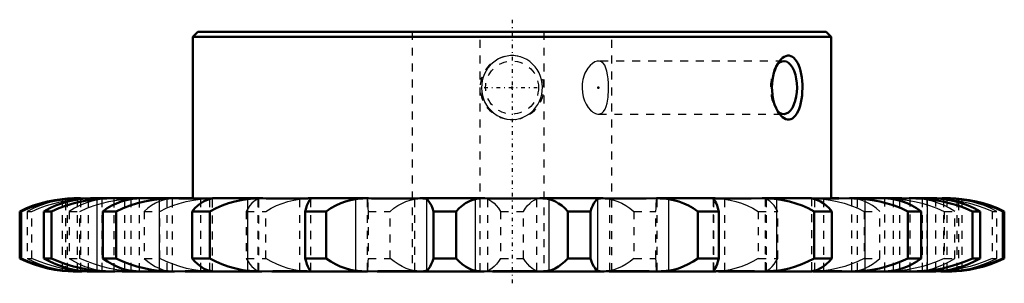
# Model space of a CAD drawing. Header units: millimetres. Extents: x -1 to 416, y -1 to 282.
# Tile 2 of 7: x 67 to 190, y -1 to 32. Entities that reach past the tile are written whole.
import ezdxf

# ---------------------------------------------------------------- set-up
doc = ezdxf.new("R2010")
doc.units = ezdxf.units.MM
doc.linetypes.add('Center', pattern=[1.5, 0.45, -0.5, 0.05, -0.5])
doc.linetypes.add('Dashed', pattern=[2, 1, -1])
for name, color, linetype, lineweight in [('2d ConnectionPoints', 7, 'Continuous', 50), ('AM_4', 3, 'Continuous', 25), ('AM_5', 3, 'Continuous', 25), ('center', 4, 'Center', 25), ('hidden', 3, 'Dashed', 25), ('vis', 1, 'Continuous', 50)]:
    doc.layers.add(name, color=color, linetype=linetype, lineweight=lineweight)

# ---------------------------------------------------------------- blocks, each defined once
blk = doc.blocks.new('1_C_SPB10B23_N_25_0_in_C_SPB10B23_N_25_900')
at = {"layer": 'AM_4'}
for p, q in [((72.26, 9.06), (72.26, 8.67)), ((76.2, 9.06), (76.2, 0.08)), ((83.99, 9.06), (83.99, 0.08)), ((95.07, 9.06), (95.07, 0.08)), ((108.6, 9.06), (108.6, 0.08)), ((117.5, 9.06), (117.5, 0.08)), ((123.58, 9.06), (123.58, 0.08)), ((132.83, 9.06), (132.83, 0.08)), ((138.91, 9.06), (138.91, 0.08)), ((147.81, 9.06), (147.81, 0.08)), ((161.34, 9.06), (161.34, 0.08)), ((172.42, 9.06), (172.42, 0.08)), ((180.21, 9.06), (180.21, 0.08)), ((184.15, 9.06), (184.15, 8.67)), ((72.26, 0.47), (72.26, 0.08)), ((184.15, 0.47), (184.15, 0.08))]:
    blk.add_line(p, q, dxfattribs=at)
at = {"layer": 'AM_5', "linetype": 'Dashed'}
blk.add_arc((128.21, 23.02), 4, 75, 15, dxfattribs=at)
at = {"layer": 'center'}
for p, q in [((128.21, 31.52), (128.21, -1.49)), ((124.72, 23.02), (131.69, 23.02))]:
    blk.add_line(p, q, dxfattribs=at)
at = {"layer": 'hidden'}
for p, q in [((115.71, 30.02), (115.71, 0.02)), ((124.21, 0.02), (124.21, 30.02)), ((132.21, 30.02), (132.21, 0.02)), ((140.71, 0.02), (140.71, 30.02)), ((162.26, 26.35), (139.03, 26.35)), ((161.65, 26.24), (161.3, 25.74)), ((161.3, 20.31), (161.65, 19.81)), ((139.03, 19.7), (162.26, 19.7)), ((71.84, 9.06), (71.84, 0.08)), ((72.26, 8.67), (72.26, 0.47)), ((72.47, 9.06), (72.47, 0.08)), ((73.48, 9.15), (73.21, 9.15)), ((73.75, 9.15), (73.49, 9.15)), ((73.72, 9.06), (73.72, 0.08)), ((73.97, 9.15), (74.06, 9.15)), ((75.42, 9.15), (74.02, 9.15)), ((74.14, 9.06), (74.14, 0.08)), ((79.35, 9.12), (74.36, 9.12)), ((74.79, 9.13), (74.57, 9.12)), ((75.24, 9.15), (74.79, 9.13)), ((74.89, 9.13), (75.05, 9.12)), ((75.13, 0.02), (75.13, 9.12)), ((75.59, 9.15), (75.24, 9.15)), ((76.21, 0.02), (76.21, 9.12)), ((76.82, 9.06), (76.82, 0.08)), ((78.36, 0.02), (78.36, 9.12)), ((79.64, 9.06), (79.64, 0.08)), ((80.45, 9.06), (80.45, 0.08)), ((87.27, 9.12), (80.93, 9.12)), ((81.57, 9.15), (81.21, 9.15)), ((81.53, 0.02), (81.53, 9.12)), ((84.97, 9.06), (84.97, 0.08)), ((85.66, 0.01), (85.66, 9.14)), ((90.52, 9.15), (88.21, 9.15)), ((89.17, 9.06), (89.17, 0.08)), ((90.3, 9.06), (90.3, 0.08)), ((98.23, 9.12), (90.56, 9.12)), ((91.04, 9.15), (90.67, 9.15)), ((90.68, 0), (90.68, 9.15)), ((96.34, 9.06), (96.34, 0.08)), ((96.5, 0.01), (96.5, 9.14)), ((102.81, 9.15), (96.91, 9.15)), ((101.59, 9.06), (101.59, 0.08)), ((102.46, 9.13), (102.27, 9.12)), ((111.41, 9.12), (102.28, 9.12)), ((102.96, 9.06), (102.96, 0.08)), ((103, 0.04), (103, 9.11)), ((110.06, 9.06), (110.06, 0.08)), ((116.84, 9.15), (110.16, 9.15)), ((125.83, 9.12), (115.97, 9.12)), ((115.98, 9.06), (115.98, 0.08)), ((117.31, 9.15), (117.01, 9.15)), ((124.45, 9.15), (124.23, 9.15)), ((131.7, 9.15), (124.76, 9.15)), ((125.13, 9.06), (125.13, 0.08)), ((140.44, 9.12), (130.58, 9.12)), ((131.28, 9.06), (131.28, 0.08)), ((132.18, 9.15), (131.95, 9.15)), ((139.4, 9.15), (139.1, 9.15)), ((146.31, 9.15), (139.57, 9.15)), ((140.43, 9.06), (140.43, 0.08)), ((154.13, 9.12), (145, 9.12)), ((146.35, 9.06), (146.35, 0.08)), ((153.41, 9.11), (153.41, 0.04)), ((153.45, 9.06), (153.45, 0.08)), ((159.56, 9.15), (153.62, 9.15)), ((154.15, 9.12), (154.06, 9.13)), ((154.82, 9.06), (154.82, 0.08)), ((165.85, 9.12), (158.18, 9.12)), ((159.91, 9.14), (159.91, 0.01)), ((160.07, 9.06), (160.07, 0.08)), ((165.74, 9.15), (165.37, 9.15)), ((168.21, 9.15), (165.73, 9.15)), ((165.73, 9.15), (165.73, 0)), ((166.11, 9.06), (166.11, 0.08)), ((167.24, 9.06), (167.24, 0.08)), ((175.48, 9.12), (169.14, 9.12)), ((170.51, 9.15), (169.17, 9.15)), ((170.75, 9.14), (170.75, 0.01)), ((171.44, 9.06), (171.44, 0.08)), ((175.2, 9.15), (174.84, 9.15)), ((174.88, 9.12), (174.88, 0.02)), ((175.96, 9.06), (175.96, 0.08)), ((176.77, 9.06), (176.77, 0.08)), ((178.3, 9.15), (177.04, 9.15)), ((182.06, 9.12), (177.06, 9.12)), ((178.05, 9.12), (178.05, 0.02)), ((179.59, 9.06), (179.59, 0.08)), ((180.2, 9.12), (180.2, 0.02)), ((181.16, 9.15), (180.82, 9.15)), ((181.61, 9.13), (181.16, 9.15)), ((181.28, 9.12), (181.28, 0.02)), ((181.36, 9.12), (181.52, 9.13)), ((182.39, 9.15), (181.44, 9.15)), ((181.85, 9.12), (181.61, 9.13)), ((182.27, 9.06), (182.27, 0.08)), ((182.91, 9.15), (182.66, 9.15)), ((182.69, 9.06), (182.69, 0.08)), ((183.2, 9.15), (182.92, 9.15)), ((183.94, 9.06), (183.94, 0.08)), ((184.15, 8.67), (184.15, 0.47)), ((184.57, 9.06), (184.57, 0.08)), ((67.47, 7.52), (67.47, 1.62)), ((67.47, 7.52), (68.05, 7.52)), ((68.05, 1.62), (68.05, 7.52)), ((72.73, 7.52), (72.73, 1.62)), ((72.73, 7.52), (74.05, 7.52)), ((74.05, 1.62), (74.05, 7.52)), ((82.11, 7.52), (82.11, 1.62)), ((82.11, 7.52), (84.07, 7.52)), ((84.07, 1.62), (84.07, 7.52)), ((94.9, 7.52), (94.9, 1.62)), ((94.9, 7.52), (97.35, 7.52)), ((97.35, 1.62), (97.35, 7.52)), ((110.17, 7.52), (110.17, 1.62)), ((110.17, 7.52), (112.93, 7.52)), ((112.93, 1.62), (112.93, 7.52)), ((126.77, 7.52), (126.77, 1.62)), ((126.77, 7.52), (129.64, 7.52)), ((129.64, 1.62), (129.64, 7.52)), ((143.48, 7.52), (143.48, 1.62)), ((143.48, 7.52), (146.24, 7.52)), ((146.24, 1.62), (146.24, 7.52)), ((159.06, 7.52), (159.06, 1.62)), ((159.06, 7.52), (161.51, 7.52)), ((161.51, 1.62), (161.51, 7.52)), ((172.34, 7.52), (172.34, 1.62)), ((172.34, 7.52), (174.3, 7.52)), ((174.3, 1.62), (174.3, 7.52)), ((182.36, 7.52), (182.36, 1.62)), ((182.36, 7.52), (183.68, 7.52)), ((183.68, 1.62), (183.68, 7.52)), ((188.36, 7.52), (188.36, 1.62)), ((188.36, 7.52), (188.94, 7.52)), ((188.94, 1.62), (188.94, 7.52)), ((67.47, 1.62), (68.05, 1.62)), ((72.73, 1.62), (74.05, 1.62)), ((82.11, 1.62), (84.07, 1.62)), ((94.9, 1.62), (97.35, 1.62)), ((110.17, 1.62), (112.93, 1.62)), ((126.77, 1.62), (129.64, 1.62)), ((143.48, 1.62), (146.24, 1.62)), ((159.06, 1.62), (161.51, 1.62)), ((172.34, 1.62), (174.3, 1.62)), ((182.36, 1.62), (183.68, 1.62)), ((188.36, 1.62), (188.94, 1.62)), ((73.21, 0), (73.49, 0)), ((79.35, 0.02), (74.36, 0.02)), ((74.56, 0.02), (74.8, 0.01)), ((74.8, 0.01), (75.25, 0)), ((75.05, 0.02), (74.89, 0.02)), ((75.25, 0), (75.59, 0)), ((87.27, 0.02), (80.93, 0.02)), ((81.21, 0), (81.57, 0)), ((98.23, 0.02), (90.56, 0.02)), ((90.67, 0), (91.04, 0)), ((102.26, 0.02), (102.35, 0.02)), ((111.41, 0.02), (102.28, 0.02)), ((125.83, 0.02), (115.97, 0.02)), ((117.01, 0), (117.31, 0)), ((124.23, 0), (124.46, 0)), ((140.44, 0.02), (130.58, 0.02)), ((131.96, 0), (132.18, 0)), ((139.1, 0), (139.4, 0)), ((154.13, 0.02), (145, 0.02)), ((153.95, 0.01), (154.14, 0.02)), ((165.85, 0.02), (158.18, 0.02)), ((165.37, 0), (165.74, 0)), ((175.48, 0.02), (169.14, 0.02)), ((174.84, 0), (175.2, 0)), ((182.06, 0.02), (177.06, 0.02)), ((180.82, 0), (181.17, 0)), ((181.17, 0), (181.62, 0.01)), ((181.52, 0.02), (181.36, 0.02)), ((181.62, 0.01), (181.84, 0.02)), ((182.44, 0), (182.35, 0)), ((182.66, 0), (182.92, 0)), ((182.93, 0), (183.2, 0)), ((74.02, 0), (74.97, 0)), ((78.11, 0), (79.37, 0)), ((85.9, 0), (87.24, 0)), ((96.85, 0), (98.12, 0)), ((110.1, 0), (111.31, 0)), ((124.71, 0), (125.75, 0)), ((139.57, 0), (140.37, 0)), ((153.6, 0), (154.09, 0)), ((180.99, 0), (182.39, 0))]:
    blk.add_line(p, q, dxfattribs=at)
for points in [[(125.45, 20.26), (125.87, 19.86), (126.34, 19.53), (126.73, 19.34), (127.14, 19.18), (127.56, 19.08), (127.97, 19.03), (128.39, 19.03), (128.8, 19.07), (129.2, 19.16), (129.59, 19.3), (129.95, 19.47), (130.31, 19.69), (130.63, 19.94), (130.93, 20.23), (131.21, 20.56), (131.45, 20.92), (131.65, 21.3), (131.81, 21.72), (131.93, 22.15), (132, 22.6), (132.02, 23.06), (131.99, 23.52), (131.91, 23.98), (131.78, 24.43), (131.6, 24.86), (131.37, 25.27), (131.09, 25.64), (130.78, 25.97), (130.43, 26.27), (130.06, 26.52), (129.67, 26.72), (129.25, 26.87), (128.84, 26.97), (128.42, 27.02), (128, 27.02), (127.59, 26.97), (127.2, 26.88), (126.81, 26.75), (126.44, 26.57), (126.09, 26.35), (125.77, 26.1), (125.46, 25.81), (125.19, 25.48), (124.96, 25.12), (124.75, 24.73), (124.59, 24.31), (124.48, 23.89), (124.41, 23.43), (124.39, 22.97), (124.42, 22.51), (124.5, 22.05), (124.64, 21.6), (124.82, 21.17), (125.1, 20.69), (125.45, 20.26)], [(139.03, 26.35), (139.01, 26.35), (138.86, 26.33), (138.58, 26.24), (138.28, 26.05), (137.99, 25.79), (137.71, 25.45), (137.46, 25.04), (137.35, 24.81), (137.25, 24.56), (137.1, 24.05), (137.04, 23.77), (137, 23.49), (136.98, 22.94), (137.02, 22.39), (137.13, 21.88), (137.29, 21.38), (137.5, 20.93), (137.76, 20.53), (138.05, 20.2), (138.2, 20.06), (138.35, 19.94), (138.66, 19.78), (138.81, 19.73), (138.96, 19.7), (139.03, 19.7)], [(140.3, 23.02), (140.29, 23.56), (140.25, 24.1), (140.19, 24.6), (140.1, 25.06), (139.98, 25.46), (139.82, 25.81), (139.63, 26.07), (139.52, 26.18), (139.4, 26.26), (139.15, 26.34), (139.03, 26.35)], [(139.03, 19.7), (139.22, 19.72), (139.47, 19.83), (139.68, 20.03), (139.86, 20.3), (140, 20.65), (140.12, 21.07), (140.21, 21.55), (140.24, 21.81), (140.27, 22.09), (140.29, 22.54), (140.3, 23.02)], [(72.47, 9.06), (71.62, 8.94), (70.78, 8.77), (69.95, 8.55), (69.11, 8.26), (68.28, 7.92), (67.47, 7.52)], [(68.05, 7.52), (68.94, 7.91), (69.86, 8.24), (70.78, 8.52), (71.75, 8.76), (72.73, 8.94), (73.72, 9.06)], [(76.82, 9.06), (76.12, 8.94), (75.44, 8.77), (74.76, 8.55), (74.07, 8.26), (73.39, 7.92), (72.73, 7.52)], [(74.57, 9.12), (74.43, 9.12), (74.08, 9.09), (73.72, 9.06)], [(74.37, 9.12), (74.26, 9.13), (74.01, 9.14), (73.75, 9.15)], [(74.05, 7.52), (74.93, 7.91), (75.83, 8.24), (76.74, 8.52), (77.7, 8.76), (78.67, 8.94), (79.64, 9.06)], [(74.06, 9.15), (74.29, 9.14), (74.51, 9.13), (74.69, 9.12)], [(76.02, 9.12), (75.96, 9.13), (75.81, 9.14), (75.63, 9.15), (75.46, 9.15)], [(76.72, 9.12), (76.57, 9.13), (76.24, 9.14), (75.89, 9.15), (75.59, 9.15)], [(76.82, 9.06), (77.1, 9.1), (77.36, 9.12), (77.38, 9.12)], [(77.38, 9.12), (77.6, 9.14), (77.76, 9.15)], [(77.76, 9.15), (77.81, 9.15), (77.93, 9.15)], [(80.5, 9.12), (80.36, 9.12), (80, 9.09), (79.64, 9.06)], [(81.21, 9.15), (81.06, 9.14), (80.71, 9.13), (80.5, 9.12)], [(81.53, 9.12), (81.52, 9.13), (81.49, 9.14), (81.42, 9.15), (81.33, 9.15)], [(84.97, 9.06), (84.49, 8.94), (84.01, 8.77), (83.53, 8.55), (83.05, 8.26), (82.57, 7.92), (82.11, 7.52)], [(84.07, 7.52), (84.87, 7.91), (85.69, 8.24), (86.52, 8.52), (87.39, 8.76), (88.28, 8.94), (89.17, 9.06)], [(84.97, 9.06), (85.17, 9.1), (85.33, 9.12), (85.34, 9.12)], [(85.34, 9.12), (85.46, 9.14), (85.54, 9.15)], [(85.54, 9.15), (85.56, 9.15), (85.61, 9.15)], [(89.97, 9.12), (89.83, 9.12), (89.49, 9.09), (89.17, 9.06)], [(90.67, 9.15), (90.51, 9.14), (90.17, 9.13), (89.97, 9.12)], [(96.34, 9.06), (96.09, 8.94), (95.85, 8.77), (95.61, 8.55), (95.37, 8.26), (95.14, 7.92), (94.9, 7.52)], [(96.34, 9.06), (96.42, 9.1), (96.48, 9.12)], [(96.48, 9.12), (96.48, 9.12), (96.5, 9.14), (96.5, 9.14)], [(97.35, 7.52), (98.02, 7.91), (98.7, 8.24), (99.39, 8.52), (100.11, 8.76), (100.85, 8.94), (101.59, 9.06)], [(102.27, 9.12), (102.15, 9.12), (101.86, 9.09), (101.59, 9.06)], [(103.24, 9.15), (103.16, 9.15), (102.76, 9.14), (102.46, 9.13)], [(109.79, 9.15), (109.76, 9.15), (109.66, 9.15)], [(109.97, 9.12), (109.89, 9.14), (109.79, 9.15)], [(110.06, 9.06), (110.04, 9.1), (109.98, 9.12), (109.97, 9.12)], [(110.06, 9.06), (110.08, 8.94), (110.1, 8.77), (110.12, 8.55), (110.13, 8.26), (110.15, 7.92), (110.17, 7.52)], [(112.93, 7.52), (113.41, 7.91), (113.9, 8.24), (114.4, 8.52), (114.92, 8.76), (115.45, 8.94), (115.98, 9.06)], [(116.5, 9.12), (116.4, 9.12), (116.18, 9.09), (115.98, 9.06)], [(117.01, 9.15), (116.9, 9.14), (116.64, 9.13), (116.5, 9.12)], [(124.82, 9.12), (124.63, 9.14), (124.45, 9.15)], [(125.13, 9.06), (125, 9.1), (124.83, 9.12), (124.82, 9.12)], [(125.13, 9.06), (125.41, 8.94), (125.69, 8.77), (125.96, 8.55), (126.24, 8.26), (126.51, 7.92), (126.77, 7.52)], [(129.64, 7.52), (129.9, 7.91), (130.16, 8.24), (130.43, 8.52), (130.71, 8.76), (130.99, 8.94), (131.28, 9.06)], [(131.59, 9.12), (131.53, 9.12), (131.39, 9.09), (131.28, 9.06)], [(131.95, 9.15), (131.87, 9.14), (131.69, 9.13), (131.59, 9.12)], [(139.92, 9.12), (139.64, 9.14), (139.4, 9.15)], [(140.43, 9.06), (140.2, 9.1), (139.94, 9.12), (139.92, 9.12)], [(140.43, 9.06), (140.95, 8.94), (141.46, 8.77), (141.97, 8.55), (142.48, 8.26), (142.99, 7.92), (143.48, 7.52)], [(146.24, 7.52), (146.26, 7.91), (146.28, 8.24), (146.29, 8.52), (146.31, 8.76), (146.33, 8.94), (146.35, 9.06)], [(146.44, 9.12), (146.41, 9.12), (146.37, 9.09), (146.35, 9.06)], [(146.62, 9.15), (146.57, 9.14), (146.48, 9.13), (146.44, 9.12)], [(146.75, 9.15), (146.72, 9.15), (146.62, 9.15)], [(154.06, 9.13), (153.8, 9.14), (153.42, 9.15), (153.17, 9.15)], [(154.82, 9.06), (154.51, 9.1), (154.17, 9.12), (154.15, 9.12)], [(154.82, 9.06), (155.54, 8.94), (156.25, 8.77), (156.96, 8.55), (157.67, 8.26), (158.37, 7.92), (159.06, 7.52)], [(159.91, 9.14), (159.92, 9.13), (159.93, 9.13)], [(159.93, 9.13), (159.94, 9.12), (160, 9.09), (160.07, 9.06)], [(161.51, 7.52), (161.28, 7.91), (161.05, 8.24), (160.82, 8.52), (160.57, 8.76), (160.32, 8.94), (160.07, 9.06)], [(166.45, 9.12), (166.07, 9.14), (165.74, 9.15)], [(167.24, 9.06), (166.87, 9.1), (166.48, 9.12), (166.45, 9.12)], [(167.24, 9.06), (168.11, 8.94), (168.97, 8.77), (169.81, 8.55), (170.67, 8.26), (171.52, 7.92), (172.34, 7.52)], [(170.8, 9.15), (170.81, 9.15), (170.87, 9.15)], [(170.87, 9.15), (170.9, 9.14), (171, 9.13), (171.07, 9.12)], [(171.07, 9.12), (171.12, 9.12), (171.27, 9.09), (171.44, 9.06)], [(174.3, 7.52), (173.85, 7.91), (173.39, 8.24), (172.92, 8.52), (172.43, 8.76), (171.94, 8.94), (171.44, 9.06)], [(175.08, 9.15), (175.04, 9.15), (174.96, 9.14), (174.9, 9.13), (174.88, 9.12)], [(175.92, 9.12), (175.52, 9.14), (175.2, 9.15)], [(176.77, 9.06), (176.36, 9.1), (175.95, 9.12), (175.92, 9.12)], [(176.77, 9.06), (177.71, 8.94), (178.66, 8.77), (179.59, 8.55), (180.53, 8.26), (181.45, 7.92), (182.36, 7.52)], [(178.48, 9.15), (178.52, 9.15), (178.65, 9.15)], [(178.65, 9.15), (178.72, 9.14), (178.91, 9.13), (179.03, 9.12)], [(179.03, 9.12), (179.11, 9.12), (179.34, 9.09), (179.59, 9.06)], [(183.68, 7.52), (183.04, 7.91), (182.38, 8.24), (181.71, 8.52), (181.01, 8.76), (180.31, 8.94), (179.59, 9.06)], [(180.82, 9.15), (180.71, 9.15), (180.35, 9.14), (180.01, 9.13), (179.69, 9.12)], [(180.95, 9.15), (180.89, 9.15), (180.69, 9.14), (180.53, 9.13), (180.39, 9.12)], [(181.72, 9.12), (181.8, 9.13), (182, 9.14), (182.23, 9.15), (182.45, 9.15)], [(182.69, 9.06), (182.28, 9.1), (181.88, 9.12), (181.85, 9.12)], [(182.66, 9.15), (182.54, 9.14), (182.28, 9.13), (182.04, 9.12)], [(182.69, 9.06), (183.65, 8.94), (184.6, 8.77), (185.55, 8.55), (186.5, 8.26), (187.44, 7.92), (188.36, 7.52)], [(188.94, 7.52), (188.15, 7.91), (187.35, 8.24), (186.53, 8.52), (185.68, 8.76), (184.81, 8.94), (183.94, 9.06)], [(67.47, 1.62), (68.26, 1.24), (69.06, 0.91), (69.88, 0.62), (70.73, 0.39), (71.6, 0.21), (72.47, 0.08)], [(73.72, 0.08), (72.76, 0.2), (71.81, 0.38), (70.86, 0.6), (69.91, 0.89), (68.97, 1.23), (68.05, 1.62)], [(72.73, 1.62), (73.37, 1.24), (74.03, 0.91), (74.7, 0.62), (75.4, 0.39), (76.1, 0.21), (76.82, 0.08)], [(79.64, 0.08), (78.7, 0.2), (77.75, 0.38), (76.82, 0.6), (75.88, 0.89), (74.96, 1.23), (74.05, 1.62)], [(82.11, 1.62), (82.56, 1.24), (83.02, 0.91), (83.49, 0.62), (83.98, 0.39), (84.47, 0.21), (84.97, 0.08)], [(89.17, 0.08), (88.3, 0.2), (87.44, 0.38), (86.6, 0.6), (85.74, 0.89), (84.89, 1.23), (84.07, 1.62)], [(94.9, 1.62), (95.13, 1.24), (95.36, 0.91), (95.59, 0.62), (95.84, 0.39), (96.09, 0.21), (96.34, 0.08)], [(101.59, 0.08), (100.87, 0.2), (100.16, 0.38), (99.45, 0.6), (98.74, 0.89), (98.04, 1.23), (97.35, 1.62)], [(110.17, 1.62), (110.15, 1.24), (110.13, 0.91), (110.12, 0.62), (110.1, 0.39), (110.08, 0.21), (110.06, 0.08)], [(115.98, 0.08), (115.46, 0.2), (114.95, 0.38), (114.44, 0.6), (113.93, 0.89), (113.42, 1.23), (112.93, 1.62)], [(126.77, 1.62), (126.51, 1.24), (126.25, 0.91), (125.98, 0.62), (125.7, 0.39), (125.42, 0.21), (125.13, 0.08)], [(131.28, 0.08), (131, 0.2), (130.72, 0.38), (130.45, 0.6), (130.17, 0.89), (129.9, 1.23), (129.64, 1.62)], [(143.48, 1.62), (143, 1.24), (142.51, 0.91), (142.01, 0.62), (141.49, 0.39), (140.96, 0.21), (140.43, 0.08)], [(146.35, 0.08), (146.33, 0.2), (146.31, 0.38), (146.29, 0.6), (146.28, 0.89), (146.26, 1.23), (146.24, 1.62)], [(159.06, 1.62), (158.39, 1.24), (157.71, 0.91), (157.02, 0.62), (156.3, 0.39), (155.56, 0.21), (154.82, 0.08)], [(160.07, 0.08), (160.32, 0.2), (160.56, 0.38), (160.8, 0.6), (161.04, 0.89), (161.27, 1.23), (161.51, 1.62)], [(172.34, 1.62), (171.54, 1.24), (170.72, 0.91), (169.89, 0.62), (169.02, 0.39), (168.13, 0.21), (167.24, 0.08)], [(171.44, 0.08), (171.92, 0.2), (172.4, 0.38), (172.88, 0.6), (173.36, 0.89), (173.84, 1.23), (174.3, 1.62)], [(182.36, 1.62), (181.48, 1.24), (180.58, 0.91), (179.67, 0.62), (178.71, 0.39), (177.74, 0.21), (176.77, 0.08)], [(179.59, 0.08), (180.29, 0.2), (180.97, 0.38), (181.65, 0.6), (182.34, 0.89), (183.02, 1.23), (183.68, 1.62)], [(188.36, 1.62), (187.47, 1.24), (186.55, 0.91), (185.63, 0.62), (184.66, 0.39), (183.68, 0.21), (182.69, 0.08)], [(183.94, 0.08), (184.79, 0.2), (185.63, 0.38), (186.46, 0.6), (187.3, 0.89), (188.13, 1.23), (188.94, 1.62)], [(73.72, 0.08), (74.13, 0.05), (74.53, 0.03), (74.56, 0.02)], [(74.69, 0.02), (74.61, 0.02), (74.41, 0.01), (74.18, 0), (73.96, 0)], [(75.46, 0), (75.52, 0), (75.72, 0), (75.88, 0.01), (76.02, 0.02)], [(75.59, 0), (75.7, 0), (76.06, 0), (76.4, 0.01), (76.72, 0.02)], [(77.38, 0.02), (77.3, 0.03), (77.07, 0.05), (76.82, 0.08)], [(77.76, 0), (77.69, 0), (77.5, 0.01), (77.38, 0.02)], [(77.93, 0), (77.89, 0), (77.76, 0)], [(79.64, 0.08), (80.05, 0.05), (80.46, 0.03), (80.49, 0.02)], [(80.49, 0.02), (80.89, 0.01), (81.21, 0)], [(81.33, 0), (81.37, 0), (81.45, 0), (81.51, 0.01), (81.53, 0.02)], [(85.34, 0.02), (85.29, 0.03), (85.14, 0.05), (84.97, 0.08)], [(85.54, 0), (85.51, 0), (85.41, 0.01), (85.34, 0.02)], [(85.61, 0), (85.6, 0), (85.54, 0)], [(89.17, 0.08), (89.54, 0.05), (89.93, 0.03), (89.96, 0.02)], [(89.96, 0.02), (90.34, 0.01), (90.67, 0)], [(96.48, 0.02), (96.47, 0.03), (96.41, 0.05), (96.34, 0.08)], [(96.5, 0.01), (96.49, 0.01), (96.48, 0.02)], [(101.59, 0.08), (101.9, 0.05), (102.24, 0.03), (102.26, 0.02)], [(102.35, 0.02), (102.61, 0.01), (102.99, 0), (103.24, 0)], [(109.66, 0), (109.69, 0), (109.79, 0)], [(109.79, 0), (109.84, 0), (109.93, 0.01), (109.97, 0.02)], [(109.97, 0.02), (110, 0.03), (110.04, 0.05), (110.06, 0.08)], [(115.98, 0.08), (116.21, 0.05), (116.47, 0.03), (116.49, 0.02)], [(116.49, 0.02), (116.77, 0.01), (117.01, 0)], [(124.46, 0), (124.54, 0), (124.72, 0.01), (124.82, 0.02)], [(124.82, 0.02), (124.88, 0.03), (125.02, 0.05), (125.13, 0.08)], [(131.28, 0.08), (131.41, 0.05), (131.58, 0.03), (131.59, 0.02)], [(131.59, 0.02), (131.78, 0.01), (131.96, 0)], [(139.4, 0), (139.51, 0), (139.77, 0.01), (139.91, 0.02)], [(139.91, 0.02), (140.01, 0.03), (140.23, 0.05), (140.43, 0.08)], [(146.35, 0.08), (146.37, 0.05), (146.43, 0.03), (146.44, 0.02)], [(146.44, 0.02), (146.52, 0.01), (146.62, 0)], [(146.62, 0), (146.65, 0), (146.75, 0)], [(153.17, 0), (153.25, 0), (153.65, 0), (153.95, 0.01)], [(154.14, 0.02), (154.26, 0.03), (154.55, 0.05), (154.82, 0.08)], [(159.93, 0.03), (159.93, 0.03), (159.91, 0.01), (159.91, 0.01)], [(160.07, 0.08), (159.99, 0.05), (159.93, 0.03)], [(165.74, 0), (165.9, 0), (166.24, 0.01), (166.44, 0.02)], [(166.44, 0.02), (166.58, 0.03), (166.92, 0.05), (167.24, 0.08)], [(170.87, 0), (170.85, 0), (170.8, 0)], [(171.07, 0.02), (170.95, 0.01), (170.87, 0)], [(171.44, 0.08), (171.24, 0.05), (171.08, 0.03), (171.07, 0.02)], [(174.88, 0.02), (174.89, 0.02), (174.92, 0.01), (174.99, 0), (175.08, 0)], [(175.2, 0), (175.35, 0), (175.7, 0.01), (175.91, 0.02)], [(175.91, 0.02), (176.05, 0.03), (176.41, 0.05), (176.77, 0.08)], [(178.65, 0), (178.6, 0), (178.48, 0)], [(179.03, 0.02), (178.81, 0.01), (178.65, 0)], [(179.59, 0.08), (179.31, 0.05), (179.05, 0.03), (179.03, 0.02)], [(179.69, 0.02), (179.84, 0.02), (180.17, 0.01), (180.52, 0), (180.82, 0)], [(180.39, 0.02), (180.45, 0.02), (180.6, 0.01), (180.78, 0), (180.95, 0)], [(182.35, 0), (182.12, 0), (181.9, 0.01), (181.72, 0.02)], [(181.84, 0.02), (181.98, 0.03), (182.33, 0.05), (182.69, 0.08)], [(182.04, 0.02), (182.15, 0.02), (182.4, 0.01), (182.66, 0)]]:
    blk.add_lwpolyline(points, dxfattribs=at)
blk.add_circle((128.21, 23.02), 3.32, dxfattribs=at)
for centre, start, end in [((73.48, -6.85), 86.8601, 90), ((182.93, -6.85), 90, 93.1399), ((73.48, 16), 270, 273.1399), ((182.93, 16), 266.8601, 270)]:
    blk.add_arc(centre, 16, start, end, dxfattribs=at)
blk.add_ellipse((162.26, 23.02), major_axis=(0, -3.32), ratio=0.5, start_param=3.634767, end_param=5.783437, dxfattribs=at)
at = {"layer": 'vis'}
for p, q in [((88.86, 30.02), (88.21, 29.37)), ((167.56, 30.02), (88.86, 30.02)), ((168.21, 29.37), (167.56, 30.02)), ((88.21, 29.37), (88.21, 9.12)), ((168.21, 29.37), (88.21, 29.37)), ((168.21, 9.12), (168.21, 29.37)), ((161.65, 19.81), (161.52, 20.02)), ((73.49, 9.15), (73.48, 9.15)), ((74.02, 9.15), (73.48, 9.15)), ((78.11, 9.15), (75.44, 9.15)), ((81.31, 9.15), (78.14, 9.15)), ((79.35, 9.12), (80.93, 9.12)), ((85.91, 9.15), (81.32, 9.15)), ((88.21, 9.15), (85.97, 9.15)), ((87.27, 9.12), (90.51, 9.12)), ((96.84, 9.15), (90.67, 9.15)), ((98.23, 9.12), (102.28, 9.12)), ((110.1, 9.15), (102.81, 9.15)), ((111.41, 9.12), (115.97, 9.12)), ((124.71, 9.15), (116.84, 9.15)), ((125.83, 9.12), (130.58, 9.12)), ((130.58, 9.12), (131.7, 9.15)), ((139.57, 9.15), (131.7, 9.15)), ((140.44, 9.12), (145, 9.12)), ((145, 9.12), (146.31, 9.15)), ((153.6, 9.15), (146.31, 9.15)), ((154.13, 9.12), (158.18, 9.12)), ((158.18, 9.12), (159.56, 9.15)), ((165.73, 9.15), (159.56, 9.15)), ((165.9, 9.12), (169.14, 9.12)), ((169.17, 9.15), (168.21, 9.15)), ((169.14, 9.12), (170.5, 9.15)), ((175.09, 9.15), (170.51, 9.15)), ((177.04, 9.15), (175.13, 9.15)), ((175.48, 9.12), (177.06, 9.12)), ((181.44, 9.15), (178.3, 9.15)), ((182.93, 9.15), (182.39, 9.15)), ((182.92, 9.15), (182.91, 9.15)), ((66.52, 1.62), (66.52, 7.52)), ((66.71, 7.52), (66.52, 7.52)), ((66.71, 7.52), (66.71, 1.62)), ((69.56, 1.62), (69.56, 7.52)), ((70.52, 7.52), (69.56, 7.52)), ((70.52, 7.52), (70.52, 1.62)), ((76.94, 1.62), (76.94, 7.52)), ((78.6, 7.52), (76.94, 7.52)), ((78.6, 7.52), (78.6, 1.62)), ((90.36, 7.52), (88.13, 7.52)), ((88.13, 1.62), (88.13, 7.52)), ((90.36, 7.52), (90.36, 1.62)), ((104.93, 7.52), (102.3, 7.52)), ((102.3, 1.62), (102.3, 7.52)), ((104.93, 7.52), (104.93, 1.62)), ((118.38, 1.62), (118.38, 7.52)), ((121.22, 7.52), (118.38, 7.52)), ((121.22, 7.52), (121.22, 1.62)), ((138.03, 7.52), (135.19, 7.52)), ((135.19, 1.62), (135.19, 7.52)), ((138.03, 7.52), (138.03, 1.62)), ((154.11, 7.52), (151.48, 7.52)), ((151.48, 1.62), (151.48, 7.52)), ((154.11, 7.52), (154.11, 1.62)), ((166.05, 1.62), (166.05, 7.52)), ((168.28, 7.52), (166.05, 7.52)), ((168.28, 7.52), (168.28, 1.62)), ((177.81, 1.62), (177.81, 7.52)), ((179.47, 7.52), (177.81, 7.52)), ((179.47, 7.52), (179.47, 1.62)), ((185.89, 1.62), (185.89, 7.52)), ((186.85, 7.52), (185.89, 7.52)), ((186.85, 7.52), (186.85, 1.62)), ((189.7, 1.62), (189.7, 7.52)), ((189.89, 7.52), (189.7, 7.52)), ((189.89, 7.52), (189.89, 1.62)), ((66.71, 1.62), (66.52, 1.62)), ((70.52, 1.62), (69.56, 1.62)), ((78.6, 1.62), (76.94, 1.62)), ((90.36, 1.62), (88.13, 1.62)), ((104.93, 1.62), (102.3, 1.62)), ((121.22, 1.62), (118.38, 1.62)), ((138.03, 1.62), (135.19, 1.62)), ((154.11, 1.62), (151.48, 1.62)), ((168.28, 1.62), (166.05, 1.62)), ((179.47, 1.62), (177.81, 1.62)), ((186.85, 1.62), (185.89, 1.62)), ((189.89, 1.62), (189.7, 1.62)), ((80.93, 0.02), (79.35, 0.02)), ((87.27, 0.02), (85.91, 0)), ((90.51, 0.02), (87.27, 0.02)), ((98.23, 0.02), (96.85, 0)), ((102.28, 0.02), (98.23, 0.02)), ((111.41, 0.02), (110.1, 0)), ((115.97, 0.02), (111.41, 0.02)), ((125.83, 0.02), (124.71, 0)), ((130.58, 0.02), (125.83, 0.02)), ((145, 0.02), (140.44, 0.02)), ((158.18, 0.02), (154.13, 0.02)), ((169.14, 0.02), (165.9, 0.02)), ((177.06, 0.02), (175.48, 0.02)), ((182.92, 0), (182.93, 0)), ((73.48, 0), (74.02, 0)), ((74.97, 0), (78.11, 0)), ((79.37, 0), (81.28, 0)), ((81.32, 0), (85.9, 0)), ((87.24, 0), (96.85, 0)), ((98.12, 0), (102.79, 0)), ((102.81, 0), (110.1, 0)), ((111.31, 0), (124.71, 0)), ((125.75, 0), (131.65, 0)), ((131.7, 0), (139.57, 0)), ((140.37, 0), (146.25, 0)), ((146.31, 0), (153.6, 0)), ((154.09, 0), (159.5, 0)), ((159.57, 0), (165.74, 0)), ((165.89, 0), (170.44, 0)), ((170.5, 0), (175.09, 0)), ((175.1, 0), (178.27, 0)), ((178.31, 0), (180.97, 0)), ((182.39, 0), (182.93, 0))]:
    blk.add_line(p, q, dxfattribs=at)
for points in [[(161.52, 20.02), (161.3, 20.45), (161.11, 20.92), (160.99, 21.32), (160.9, 21.74), (160.83, 22.17), (160.79, 22.62), (160.78, 23.08), (160.8, 23.54), (160.85, 24), (160.93, 24.45), (161.03, 24.88), (161.16, 25.28), (161.32, 25.65), (161.5, 25.99), (161.65, 26.24)], [(161.65, 26.24), (161.69, 26.28), (161.89, 26.53), (162.1, 26.73), (162.32, 26.87), (162.53, 26.97), (162.75, 27.02), (162.95, 27.02), (163.16, 26.97), (163.35, 26.88), (163.53, 26.74), (163.7, 26.56), (163.86, 26.35), (164.01, 26.09), (164.14, 25.79), (164.26, 25.47), (164.36, 25.1), (164.45, 24.71), (164.51, 24.3), (164.56, 23.86), (164.59, 23.41), (164.6, 22.95), (164.58, 22.49), (164.55, 22.03), (164.49, 21.58), (164.41, 21.16), (164.31, 20.75), (164.19, 20.38), (164.05, 20.05), (163.89, 19.76), (163.72, 19.51), (163.54, 19.32), (163.34, 19.17), (163.14, 19.07), (162.94, 19.03), (162.73, 19.03), (162.52, 19.08), (162.31, 19.18), (162.11, 19.31), (161.92, 19.49), (161.71, 19.74), (161.65, 19.81)], [(66.52, 7.52), (67.35, 7.91), (68.21, 8.24), (69.08, 8.52), (69.99, 8.76), (70.91, 8.94), (71.84, 9.06)], [(72.26, 9.06), (71.32, 8.94), (70.39, 8.77), (69.46, 8.55), (68.53, 8.26), (67.61, 7.92), (66.71, 7.52)], [(69.56, 7.52), (70.28, 7.91), (71.01, 8.24), (71.76, 8.52), (72.55, 8.76), (73.34, 8.94), (74.14, 9.06)], [(76.2, 9.06), (75.24, 8.94), (74.28, 8.77), (73.33, 8.55), (72.38, 8.26), (71.43, 7.92), (70.52, 7.52)], [(73.21, 9.15), (73.09, 9.14), (72.8, 9.13), (72.49, 9.12), (72.17, 9.09), (71.84, 9.06)], [(72.26, 9.06), (72.66, 9.1), (73.05, 9.12), (73.43, 9.14), (73.8, 9.15), (74.04, 9.15)], [(74.04, 9.15), (74.14, 9.15), (74.46, 9.14), (74.77, 9.13), (74.89, 9.13)], [(75.46, 9.15), (75.41, 9.15), (75.16, 9.14), (74.93, 9.13), (74.69, 9.12), (74.42, 9.09), (74.14, 9.06)], [(76.2, 9.06), (76.61, 9.1), (77.02, 9.12), (77.44, 9.14), (77.85, 9.15), (78.11, 9.15)], [(76.94, 7.52), (77.49, 7.91), (78.06, 8.24), (78.63, 8.52), (79.23, 8.76), (79.84, 8.94), (80.45, 9.06)], [(78.11, 9.15), (78.24, 9.15), (78.62, 9.14), (78.99, 9.13), (79.35, 9.12)], [(83.99, 9.06), (83.08, 8.94), (82.17, 8.77), (81.27, 8.55), (80.36, 8.26), (79.47, 7.92), (78.6, 7.52)], [(81.33, 9.15), (81.31, 9.15), (81.16, 9.14), (81.02, 9.13), (80.85, 9.12), (80.66, 9.09), (80.45, 9.06)], [(83.99, 9.06), (84.39, 9.1), (84.79, 9.12), (85.21, 9.14), (85.64, 9.15), (85.92, 9.15)], [(85.92, 9.15), (86.05, 9.15), (86.45, 9.14), (86.87, 9.13), (87.27, 9.12)], [(88.13, 7.52), (88.47, 7.91), (88.82, 8.24), (89.18, 8.52), (89.55, 8.76), (89.92, 8.94), (90.3, 9.06)], [(90.68, 9.15), (90.68, 9.15), (90.65, 9.14), (90.6, 9.13), (90.53, 9.12), (90.43, 9.09), (90.3, 9.06)], [(95.07, 9.06), (94.27, 8.94), (93.48, 8.77), (92.69, 8.55), (91.9, 8.26), (91.12, 7.92), (90.36, 7.52)], [(95.07, 9.06), (95.42, 9.1), (95.78, 9.12), (96.18, 9.14), (96.58, 9.15), (96.85, 9.15)], [(96.85, 9.15), (96.98, 9.15), (97.39, 9.14), (97.81, 9.13), (98.23, 9.12)], [(102.28, 9.12), (102.38, 9.13), (102.56, 9.14), (102.72, 9.15), (102.82, 9.15)], [(102.3, 7.52), (102.4, 7.91), (102.51, 8.24), (102.62, 8.52), (102.73, 8.76), (102.85, 8.94), (102.96, 9.06)], [(102.82, 9.15), (102.84, 9.15), (102.93, 9.14), (102.98, 9.13), (103, 9.12), (103, 9.11)], [(103, 9.11), (102.99, 9.09), (102.96, 9.06)], [(108.6, 9.06), (107.98, 8.94), (107.36, 8.77), (106.75, 8.55), (106.13, 8.26), (105.52, 7.92), (104.93, 7.52)], [(108.6, 9.06), (108.88, 9.1), (109.18, 9.12), (109.51, 9.14), (109.87, 9.15), (110.1, 9.15)], [(110.1, 9.15), (110.23, 9.15), (110.6, 9.14), (111, 9.13), (111.41, 9.12)], [(115.97, 9.12), (116.11, 9.13), (116.4, 9.14), (116.65, 9.15), (116.84, 9.15)], [(116.84, 9.15), (116.88, 9.15), (117.08, 9.14), (117.22, 9.13), (117.34, 9.12), (117.43, 9.09), (117.5, 9.06)], [(118.38, 7.52), (118.24, 7.91), (118.1, 8.24), (117.95, 8.52), (117.8, 8.76), (117.65, 8.94), (117.5, 9.06)], [(123.58, 9.06), (123.18, 8.94), (122.79, 8.77), (122.39, 8.55), (121.99, 8.26), (121.6, 7.92), (121.22, 7.52)], [(123.58, 9.06), (123.77, 9.1), (123.99, 9.12), (124.24, 9.14), (124.52, 9.15), (124.71, 9.15)], [(124.71, 9.15), (124.81, 9.15), (125.12, 9.14), (125.47, 9.13), (125.83, 9.12)], [(131.7, 9.15), (131.76, 9.15), (132.06, 9.14), (132.28, 9.13), (132.48, 9.12), (132.66, 9.09), (132.83, 9.06)], [(135.19, 7.52), (134.82, 7.91), (134.44, 8.24), (134.05, 8.52), (133.65, 8.76), (133.24, 8.94), (132.83, 9.06)], [(138.91, 9.06), (138.76, 8.94), (138.61, 8.77), (138.47, 8.55), (138.32, 8.26), (138.17, 7.92), (138.03, 7.52)], [(138.91, 9.06), (138.99, 9.1), (139.11, 9.12), (139.25, 9.14), (139.44, 9.15), (139.57, 9.15)], [(139.57, 9.15), (139.64, 9.15), (139.88, 9.14), (140.14, 9.13), (140.44, 9.12)], [(146.31, 9.15), (146.38, 9.15), (146.75, 9.14), (147.04, 9.13), (147.31, 9.12), (147.57, 9.09), (147.81, 9.06)], [(151.48, 7.52), (150.91, 7.91), (150.32, 8.24), (149.72, 8.52), (149.09, 8.76), (148.45, 8.94), (147.81, 9.06)], [(153.41, 9.11), (153.42, 9.12), (153.45, 9.14), (153.52, 9.15), (153.59, 9.15)], [(153.45, 9.06), (153.42, 9.1), (153.41, 9.11)], [(153.45, 9.06), (153.56, 8.94), (153.67, 8.77), (153.78, 8.55), (153.9, 8.26), (154.01, 7.92), (154.11, 7.52)], [(153.59, 9.15), (153.63, 9.15), (153.76, 9.14), (153.93, 9.13), (154.13, 9.12)], [(159.56, 9.15), (159.65, 9.15), (160.07, 9.14), (160.4, 9.13), (160.72, 9.12), (161.04, 9.09), (161.34, 9.06)], [(166.05, 7.52), (165.31, 7.91), (164.56, 8.24), (163.79, 8.52), (162.98, 8.76), (162.16, 8.94), (161.34, 9.06)], [(166.11, 9.06), (165.97, 9.1), (165.86, 9.12), (165.78, 9.14), (165.74, 9.15), (165.73, 9.15)], [(166.11, 9.06), (166.48, 8.94), (166.84, 8.77), (167.2, 8.55), (167.57, 8.26), (167.93, 7.92), (168.28, 7.52)], [(170.5, 9.15), (170.59, 9.15), (171.02, 9.14), (171.37, 9.13), (171.72, 9.12), (172.07, 9.09), (172.42, 9.06)], [(177.81, 7.52), (176.97, 7.91), (176.1, 8.24), (175.22, 8.52), (174.29, 8.76), (173.36, 8.94), (172.42, 9.06)], [(175.96, 9.06), (175.72, 9.1), (175.51, 9.12), (175.32, 9.14), (175.16, 9.15), (175.08, 9.15)], [(175.96, 9.06), (176.55, 8.94), (177.14, 8.77), (177.73, 8.55), (178.32, 8.26), (178.9, 7.92), (179.47, 7.52)], [(177.06, 9.12), (177.23, 9.13), (177.59, 9.14), (177.97, 9.15), (178.29, 9.15)], [(178.29, 9.15), (178.38, 9.15), (178.8, 9.14), (179.14, 9.13), (179.49, 9.12), (179.85, 9.09), (180.21, 9.06)], [(185.89, 7.52), (185, 7.91), (184.09, 8.24), (183.16, 8.52), (182.19, 8.76), (181.2, 8.94), (180.21, 9.06)], [(182.27, 9.06), (181.95, 9.1), (181.65, 9.12), (181.36, 9.14), (181.11, 9.15), (180.95, 9.15)], [(181.52, 9.13), (181.78, 9.14), (182.1, 9.15), (182.38, 9.15)], [(182.27, 9.06), (183.05, 8.94), (183.82, 8.77), (184.58, 8.55), (185.35, 8.26), (186.11, 7.92), (186.85, 7.52)], [(182.38, 9.15), (182.45, 9.15), (182.82, 9.14), (183.14, 9.13), (183.46, 9.12), (183.8, 9.09), (184.15, 9.06)], [(184.57, 9.06), (184.19, 9.1), (183.82, 9.12), (183.47, 9.14), (183.2, 9.15)], [(189.7, 7.52), (188.83, 7.91), (187.93, 8.24), (187.03, 8.52), (186.08, 8.76), (185.12, 8.94), (184.15, 9.06)], [(184.57, 9.06), (185.47, 8.94), (186.37, 8.77), (187.25, 8.55), (188.15, 8.26), (189.03, 7.92), (189.89, 7.52)], [(71.84, 0.08), (70.94, 0.2), (70.04, 0.38), (69.16, 0.6), (68.26, 0.89), (67.38, 1.23), (66.52, 1.62)], [(66.71, 1.62), (67.58, 1.24), (68.48, 0.91), (69.38, 0.62), (70.33, 0.39), (71.29, 0.21), (72.26, 0.08)], [(74.14, 0.08), (73.36, 0.2), (72.59, 0.38), (71.83, 0.6), (71.06, 0.89), (70.3, 1.23), (69.56, 1.62)], [(70.52, 1.62), (71.41, 1.24), (72.32, 0.91), (73.25, 0.62), (74.22, 0.39), (75.21, 0.21), (76.2, 0.08)], [(80.45, 0.08), (79.86, 0.2), (79.27, 0.38), (78.68, 0.6), (78.09, 0.89), (77.51, 1.23), (76.94, 1.62)], [(78.6, 1.62), (79.44, 1.24), (80.31, 0.91), (81.19, 0.62), (82.12, 0.39), (83.05, 0.21), (83.99, 0.08)], [(90.3, 0.08), (89.93, 0.2), (89.57, 0.38), (89.21, 0.6), (88.84, 0.89), (88.48, 1.23), (88.13, 1.62)], [(90.36, 1.62), (91.1, 1.24), (91.85, 0.91), (92.62, 0.62), (93.43, 0.39), (94.25, 0.21), (95.07, 0.08)], [(102.96, 0.08), (102.85, 0.2), (102.74, 0.38), (102.63, 0.6), (102.51, 0.89), (102.4, 1.23), (102.3, 1.62)], [(104.93, 1.62), (105.5, 1.24), (106.09, 0.91), (106.69, 0.62), (107.32, 0.39), (107.96, 0.21), (108.6, 0.08)], [(117.5, 0.08), (117.65, 0.2), (117.8, 0.38), (117.94, 0.6), (118.09, 0.89), (118.24, 1.23), (118.38, 1.62)], [(121.22, 1.62), (121.59, 1.24), (121.97, 0.91), (122.36, 0.62), (122.76, 0.39), (123.17, 0.21), (123.58, 0.08)], [(132.83, 0.08), (133.23, 0.2), (133.62, 0.38), (134.02, 0.6), (134.42, 0.89), (134.81, 1.23), (135.19, 1.62)], [(138.03, 1.62), (138.17, 1.24), (138.31, 0.91), (138.46, 0.62), (138.61, 0.39), (138.76, 0.21), (138.91, 0.08)], [(147.81, 0.08), (148.43, 0.2), (149.05, 0.38), (149.66, 0.6), (150.28, 0.89), (150.89, 1.23), (151.48, 1.62)], [(154.11, 1.62), (154.01, 1.24), (153.9, 0.91), (153.79, 0.62), (153.68, 0.39), (153.56, 0.21), (153.45, 0.08)], [(161.34, 0.08), (162.14, 0.2), (162.93, 0.38), (163.72, 0.6), (164.51, 0.89), (165.29, 1.23), (166.05, 1.62)], [(168.28, 1.62), (167.94, 1.24), (167.59, 0.91), (167.23, 0.62), (166.86, 0.39), (166.49, 0.21), (166.11, 0.08)], [(172.42, 0.08), (173.33, 0.2), (174.24, 0.38), (175.14, 0.6), (176.05, 0.89), (176.94, 1.23), (177.81, 1.62)], [(179.47, 1.62), (178.92, 1.24), (178.35, 0.91), (177.78, 0.62), (177.18, 0.39), (176.57, 0.21), (175.96, 0.08)], [(180.21, 0.08), (181.17, 0.2), (182.13, 0.38), (183.08, 0.6), (184.03, 0.89), (184.98, 1.23), (185.89, 1.62)], [(186.85, 1.62), (186.13, 1.24), (185.4, 0.91), (184.65, 0.62), (183.86, 0.39), (183.07, 0.21), (182.27, 0.08)], [(184.15, 0.08), (185.09, 0.2), (186.02, 0.38), (186.95, 0.6), (187.88, 0.89), (188.8, 1.23), (189.7, 1.62)], [(189.89, 1.62), (189.06, 1.24), (188.2, 0.91), (187.33, 0.62), (186.42, 0.39), (185.5, 0.21), (184.57, 0.08)], [(71.84, 0.08), (72.22, 0.05), (72.59, 0.03), (72.94, 0.01), (73.21, 0)], [(74.03, 0), (73.96, 0), (73.59, 0), (73.27, 0.01), (72.95, 0.03), (72.61, 0.05), (72.26, 0.08)], [(74.89, 0.02), (74.63, 0.01), (74.31, 0), (74.03, 0)], [(74.14, 0.08), (74.46, 0.05), (74.76, 0.03), (75.05, 0.01), (75.3, 0), (75.46, 0)], [(78.12, 0), (78.03, 0), (77.61, 0), (77.27, 0.01), (76.92, 0.03), (76.56, 0.05), (76.2, 0.08)], [(79.35, 0.02), (79.18, 0.02), (78.82, 0.01), (78.44, 0), (78.12, 0)], [(80.45, 0.08), (80.69, 0.05), (80.9, 0.03), (81.09, 0.01), (81.25, 0), (81.33, 0)], [(85.91, 0), (85.82, 0), (85.39, 0), (85.04, 0.01), (84.69, 0.03), (84.34, 0.05), (83.99, 0.08)], [(90.3, 0.08), (90.44, 0.05), (90.55, 0.03), (90.63, 0.01), (90.68, 0), (90.68, 0)], [(96.85, 0), (96.76, 0), (96.34, 0), (96.01, 0.01), (95.69, 0.03), (95.37, 0.05), (95.07, 0.08)], [(102.82, 0), (102.78, 0), (102.65, 0), (102.48, 0.01), (102.28, 0.02)], [(103, 0.04), (102.99, 0.03), (102.96, 0.01), (102.89, 0), (102.82, 0)], [(102.96, 0.08), (103, 0.05), (103, 0.04)], [(110.1, 0), (110.03, 0), (109.66, 0), (109.37, 0.01), (109.1, 0.03), (108.84, 0.05), (108.6, 0.08)], [(116.84, 0), (116.77, 0), (116.53, 0), (116.27, 0.01), (115.97, 0.02)], [(117.5, 0.08), (117.42, 0.05), (117.3, 0.03), (117.16, 0.01), (116.97, 0), (116.84, 0)], [(124.71, 0), (124.65, 0), (124.35, 0), (124.13, 0.01), (123.93, 0.03), (123.75, 0.05), (123.58, 0.08)], [(131.7, 0), (131.6, 0), (131.29, 0), (130.94, 0.01), (130.58, 0.02)], [(132.83, 0.08), (132.64, 0.05), (132.42, 0.03), (132.17, 0.01), (131.89, 0), (131.7, 0)], [(139.57, 0), (139.53, 0), (139.33, 0), (139.19, 0.01), (139.07, 0.03), (138.98, 0.05), (138.91, 0.08)], [(140.44, 0.02), (140.3, 0.02), (140.01, 0.01), (139.76, 0), (139.57, 0)], [(146.31, 0), (146.18, 0), (145.81, 0), (145.41, 0.01), (145, 0.02)], [(147.81, 0.08), (147.53, 0.05), (147.23, 0.03), (146.9, 0.01), (146.54, 0), (146.31, 0)], [(153.41, 0.04), (153.42, 0.05), (153.45, 0.08)], [(153.59, 0), (153.57, 0), (153.48, 0), (153.43, 0.01), (153.41, 0.03), (153.41, 0.04)], [(154.13, 0.02), (154.03, 0.02), (153.85, 0.01), (153.69, 0), (153.59, 0)], [(159.56, 0), (159.43, 0), (159.02, 0), (158.6, 0.01), (158.18, 0.02)], [(161.34, 0.08), (160.99, 0.05), (160.63, 0.03), (160.23, 0.01), (159.83, 0), (159.56, 0)], [(165.73, 0), (165.73, 0), (165.76, 0), (165.81, 0.01), (165.88, 0.03), (165.98, 0.05), (166.11, 0.08)], [(170.49, 0), (170.36, 0), (169.96, 0), (169.54, 0.01), (169.14, 0.02)], [(172.42, 0.08), (172.02, 0.05), (171.62, 0.03), (171.2, 0.01), (170.77, 0), (170.49, 0)], [(175.08, 0), (175.1, 0), (175.25, 0), (175.39, 0.01), (175.56, 0.03), (175.75, 0.05), (175.96, 0.08)], [(178.3, 0), (178.17, 0), (177.79, 0), (177.42, 0.01), (177.06, 0.02)], [(180.21, 0.08), (179.8, 0.05), (179.39, 0.03), (178.97, 0.01), (178.56, 0), (178.3, 0)], [(180.95, 0), (181, 0), (181.25, 0), (181.48, 0.01), (181.72, 0.03), (181.99, 0.05), (182.27, 0.08)], [(182.37, 0), (182.27, 0), (181.95, 0), (181.64, 0.01), (181.52, 0.02)], [(184.15, 0.08), (183.75, 0.05), (183.36, 0.03), (182.98, 0.01), (182.61, 0), (182.37, 0)], [(183.2, 0), (183.32, 0), (183.61, 0.01), (183.92, 0.03), (184.24, 0.05), (184.57, 0.08)]]:
    blk.add_lwpolyline(points, dxfattribs=at)
for centre, start, end in [((73.48, -6.85), 90, 90.9834), ((182.93, -6.85), 89.0223, 90), ((73.48, 16), 269.0223, 270), ((182.93, 16), 270, 270.9834)]:
    blk.add_arc(centre, 16, start, end, dxfattribs=at)
blk.add_ellipse((162.26, 23.02), major_axis=(0, -3.32), ratio=0.5, start_param=5.783437, end_param=9.917952, dxfattribs=at)

msp = doc.modelspace()

# ---------------------------------------------------------------- linework, layer by layer
at = {"layer": '2d ConnectionPoints'}
for p in [(128.21, 23.02), (139.03, 23.02)]:
    msp.add_point(p, dxfattribs=at)

# ---------------------------------------------------------------- block references
msp.add_blockref('1_C_SPB10B23_N_25_0_in_C_SPB10B23_N_25_900', (0, 0))

doc.saveas('drawing.dxf')
